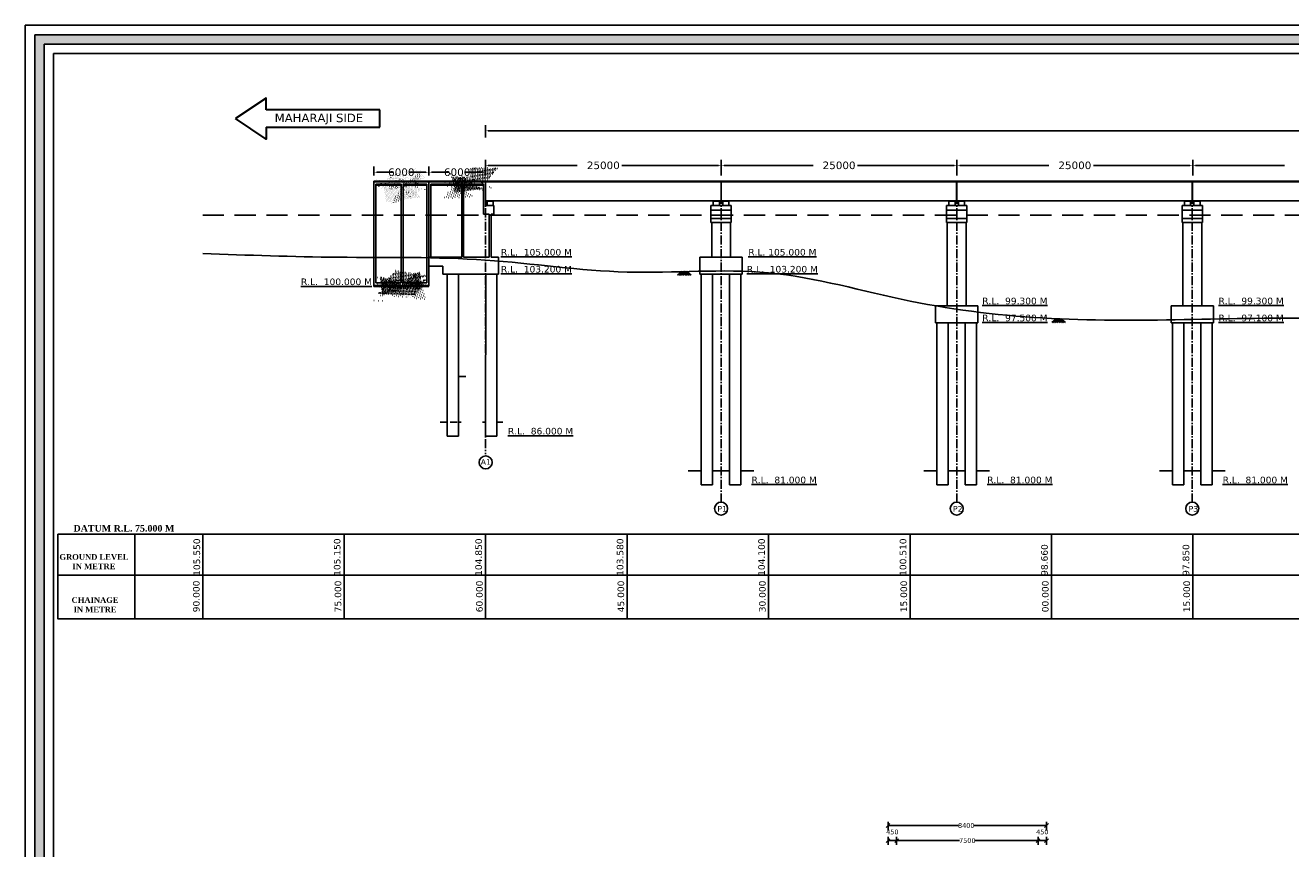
# Model space of a CAD drawing. Header units: millimetres. Extents: x -7746077780 to -3844657605, y -13315294818 to -6656873469.
# Tile 8 of 129: x -3872821387 to -3872754299, y -6657933807 to -6657890148. Entities that reach past the tile are written whole.
import ezdxf

# ---------------------------------------------------------------- set-up
doc = ezdxf.new("R2010")
doc.units = ezdxf.units.MM
doc.header["$MEASUREMENT"] = 0
doc.header["$PDMODE"] = 2
doc.linetypes.add('ACAD_ISO10W100', pattern=[18, 12, -3, 0, -3])
doc.linetypes.add('DASED', pattern=[0.375, 0.25, -0.125])
for name, color, linetype in [('CHAINAGE', 7, 'Continuous'), ('GROUND_LVL', 114, 'Continuous'), ('SECTION', 7, 'Continuous'), ('TEX', 6, 'Continuous'), ('TEXT', 7, 'Continuous')]:
    doc.layers.add(name, color=color, linetype=linetype)
doc.layers.add('DIMENTION', color=7, linetype='Continuous', lineweight=9)
doc.styles.get("Standard").update_dxf_attribs({"font": 'verdana.ttf', "height": 250})
doc.dimstyles.new('ISO-25', dxfattribs={"dimtxt": 250, "dimasz": 200, "dimexe": 200, "dimexo": 200, "dimgap": 0.02, "dimtad": 0, "dimtih": 1, "dimtoh": 1, "dimdec": 0, "dimdsep": 46, "dimtxsty": 'Standard', "dimblk": 'OBLIQUE', "dimcen": 150, "dimclrd": 1, "dimclre": 1, "dimclrt": 1, "dimadec": 0, "dimazin": 0, "dimtfac": 1, "dimtdec": 0, "dimtmove": 2, "dimatfit": 3, "dimldrblk": 'OBLIQUE', "dimfxl": 0, "dimarcsym": 0})

# ---------------------------------------------------------------- blocks, each defined once
blk = doc.blocks.new('_Oblique')
at = {"color": 0, "linetype": 'ByBlock', "lineweight": -2}
blk.add_line((-0.5, -0.5), (0.5, 0.5), dxfattribs=at)
blk = doc.blocks.new('*D338')
at = {"layer": 'Defpoints', "color": 0, "ltscale": 20, "transparency": 16777216}
for p in [(-3872767243.24798, -6657932579.543962), (-3872775643.247979, -6657933035.199038), (-3872767243.24798, -6657933035.199036)]:
    blk.add_point(p, dxfattribs=at)
at = {"layer": 'TEX', "color": 1, "lineweight": -2, "ltscale": 20, "transparency": 16777216}
for p, q in [((-3872775643.247979, -6657932835.199038), (-3872775643.247979, -6657932379.543962)), ((-3872775643.247979, -6657932579.543962), (-3872771915.240805, -6657932579.543962)), ((-3872767243.24798, -6657932579.543962), (-3872771083.938213, -6657932579.543962)), ((-3872767243.24798, -6657932835.199036), (-3872767243.24798, -6657932379.543962))]:
    blk.add_line(p, q, dxfattribs=at)
at = {"layer": 'TEX', "color": 1, "lineweight": -2, "ltscale": 20, "transparency": 16777216, "xscale": 200, "yscale": 200, "zscale": 200, "rotation": 180}
blk.add_blockref('_Oblique', (-3872775643.247979, -6657932579.543962), dxfattribs=at)
at = {"layer": 'TEX', "color": 1, "lineweight": -2, "ltscale": 20, "transparency": 16777216, "xscale": 200, "yscale": 200, "zscale": 200}
blk.add_blockref('_Oblique', (-3872767243.24798, -6657932579.543962), dxfattribs=at)
at = {"layer": 'TEX', "color": 1, "ltscale": 20, "transparency": 16777216, "insert": (-3872771499.589509, -6657932579.543962), "char_height": 250, "attachment_point": 5}
blk.add_mtext('8400', dxfattribs=at)
blk = doc.blocks.new('*D347')
at = {"layer": 'Defpoints', "color": 0, "ltscale": 20, "transparency": 16777216}
for p in [(-3872775643.247974, -6657933797.182467), (-3872775193.247974, -6657933379.76682), (-3872775193.247974, -6657933797.182467)]:
    blk.add_point(p, dxfattribs=at)
at = {"layer": 'TEX', "color": 1, "lineweight": -2, "ltscale": 20, "transparency": 16777216}
for p, q in [((-3872775643.247974, -6657933597.182467), (-3872775643.247974, -6657933179.76682)), ((-3872775193.247974, -6657933597.182467), (-3872775193.247974, -6657933179.76682)), ((-3872775643.247974, -6657933379.76682), (-3872775193.247974, -6657933379.76682))]:
    blk.add_line(p, q, dxfattribs=at)
at = {"layer": 'TEX', "color": 1, "lineweight": -2, "ltscale": 20, "transparency": 16777216, "xscale": 200, "yscale": 200, "zscale": 200, "rotation": 180}
blk.add_blockref('_Oblique', (-3872775643.247974, -6657933379.76682), dxfattribs=at)
at = {"layer": 'TEX', "color": 1, "lineweight": -2, "ltscale": 20, "transparency": 16777216, "xscale": 200, "yscale": 200, "zscale": 200}
blk.add_blockref('_Oblique', (-3872775193.247974, -6657933379.76682), dxfattribs=at)
at = {"layer": 'TEX', "color": 1, "ltscale": 20, "transparency": 16777216, "insert": (-3872775418.247974, -6657932919.515047), "char_height": 250, "attachment_point": 5}
blk.add_mtext('450', dxfattribs=at)
blk = doc.blocks.new('*D348')
at = {"layer": 'Defpoints', "color": 0, "ltscale": 20, "transparency": 16777216}
for p in [(-3872775193.247974, -6657933797.182467), (-3872767693.24798, -6657933379.76682), (-3872767693.24798, -6657933797.182464)]:
    blk.add_point(p, dxfattribs=at)
at = {"layer": 'TEX', "color": 1, "lineweight": -2, "ltscale": 20, "transparency": 16777216}
for p, q in [((-3872775193.247974, -6657933597.182467), (-3872775193.247974, -6657933179.76682)), ((-3872767693.24798, -6657933597.182464), (-3872767693.24798, -6657933179.76682)), ((-3872775193.247974, -6657933379.76682), (-3872771856.212907, -6657933379.76682)), ((-3872767693.24798, -6657933379.76682), (-3872771030.283048, -6657933379.76682))]:
    blk.add_line(p, q, dxfattribs=at)
at = {"layer": 'TEX', "color": 1, "lineweight": -2, "ltscale": 20, "transparency": 16777216, "xscale": 200, "yscale": 200, "zscale": 200, "rotation": 180}
blk.add_blockref('_Oblique', (-3872775193.247974, -6657933379.76682), dxfattribs=at)
at = {"layer": 'TEX', "color": 1, "lineweight": -2, "ltscale": 20, "transparency": 16777216, "xscale": 200, "yscale": 200, "zscale": 200}
blk.add_blockref('_Oblique', (-3872767693.24798, -6657933379.76682), dxfattribs=at)
at = {"layer": 'TEX', "color": 1, "ltscale": 20, "transparency": 16777216, "insert": (-3872771443.247977, -6657933379.76682), "char_height": 250, "attachment_point": 5}
blk.add_mtext('7500', dxfattribs=at)
blk = doc.blocks.new('*D349')
at = {"layer": 'Defpoints', "color": 0, "ltscale": 20, "transparency": 16777216}
for p in [(-3872767693.24798, -6657933797.182464), (-3872767243.24798, -6657933379.76682), (-3872767243.24798, -6657933797.182464)]:
    blk.add_point(p, dxfattribs=at)
at = {"layer": 'TEX', "color": 1, "lineweight": -2, "ltscale": 20, "transparency": 16777216}
for p, q in [((-3872767693.24798, -6657933597.182464), (-3872767693.24798, -6657933179.76682)), ((-3872767243.24798, -6657933597.182464), (-3872767243.24798, -6657933179.76682)), ((-3872767693.24798, -6657933379.76682), (-3872767243.24798, -6657933379.76682))]:
    blk.add_line(p, q, dxfattribs=at)
at = {"layer": 'TEX', "color": 1, "lineweight": -2, "ltscale": 20, "transparency": 16777216, "xscale": 200, "yscale": 200, "zscale": 200, "rotation": 180}
blk.add_blockref('_Oblique', (-3872767693.24798, -6657933379.76682), dxfattribs=at)
at = {"layer": 'TEX', "color": 1, "lineweight": -2, "ltscale": 20, "transparency": 16777216, "xscale": 200, "yscale": 200, "zscale": 200}
blk.add_blockref('_Oblique', (-3872767243.24798, -6657933379.76682), dxfattribs=at)
at = {"layer": 'TEX', "color": 1, "ltscale": 20, "transparency": 16777216, "insert": (-3872767468.24798, -6657932919.515047), "char_height": 250, "attachment_point": 5}
blk.add_mtext('450', dxfattribs=at)

msp = doc.modelspace()

# ---------------------------------------------------------------- hatches: boundary and pattern name
at = {"linetype": 'Continuous', "ltscale": 0.05}
for points in [[(-3872796841.860529, -6657899448.628678), (-3872796741.860529, -6657899448.628677), (-3872796741.860529, -6657899470.628677), (-3872796841.860529, -6657899470.628677)], [(-3872796641.860528, -6657899448.628678), (-3872796741.860529, -6657899448.628677), (-3872796741.860528, -6657899470.628677), (-3872796641.860528, -6657899470.628677)]]:
    msp.add_hatch(color=251, dxfattribs=at).paths.add_polyline_path(points)
at = {"ltscale": 0.05}
for points in [[(-3872784847.034766, -6657899448.573121), (-3872784747.034765, -6657899448.573121), (-3872784747.034766, -6657899470.573121), (-3872784847.034766, -6657899470.573121)], [(-3872784647.034765, -6657899448.573121), (-3872784747.034765, -6657899448.573121), (-3872784747.034765, -6657899470.573121), (-3872784647.034765, -6657899470.573121)], [(-3872784347.034765, -6657899448.573121), (-3872784247.034765, -6657899448.573121), (-3872784247.034765, -6657899470.573121), (-3872784347.034765, -6657899470.573121)], [(-3872784147.034765, -6657899448.573121), (-3872784247.034765, -6657899448.573121), (-3872784247.034765, -6657899470.573121), (-3872784147.034765, -6657899470.573121)], [(-3872772357.034765, -6657899449.129663), (-3872772257.034765, -6657899449.129663), (-3872772257.034765, -6657899471.129663), (-3872772357.034765, -6657899471.129663)], [(-3872772157.034765, -6657899449.129663), (-3872772257.034765, -6657899449.129663), (-3872772257.034765, -6657899471.129663), (-3872772157.034765, -6657899471.129663)], [(-3872771857.034765, -6657899449.129663), (-3872771757.034765, -6657899449.129663), (-3872771757.034765, -6657899471.129663), (-3872771857.034765, -6657899471.129663)], [(-3872771657.034764, -6657899449.129663), (-3872771757.034765, -6657899449.129663), (-3872771757.034764, -6657899471.129663), (-3872771657.034764, -6657899471.129663)], [(-3872759867.034765, -6657899449.144976), (-3872759767.034764, -6657899449.144976), (-3872759767.034765, -6657899471.144976), (-3872759867.034765, -6657899471.144976)], [(-3872759667.034764, -6657899449.144976), (-3872759767.034764, -6657899449.144976), (-3872759767.034764, -6657899471.144976), (-3872759667.034764, -6657899471.144976)], [(-3872759367.034764, -6657899449.144976), (-3872759267.034764, -6657899449.144976), (-3872759267.034764, -6657899471.144976), (-3872759367.034764, -6657899471.144976)], [(-3872759167.034764, -6657899449.144976), (-3872759267.034764, -6657899449.144976), (-3872759267.034764, -6657899471.144976), (-3872759167.034764, -6657899471.144976)]]:
    msp.add_hatch(color=251, dxfattribs=at).paths.add_polyline_path(points)
at = {"layer": 'TEX', "ltscale": 30}
h = msp.add_hatch(color=256, dxfattribs=at)
h.paths.add_polyline_path([(-3872820887.446477, -6657890648.028055), (-3872668906.551363, -6657890648.028055), (-3872668906.551363, -6657981133.218585), (-3872820887.446477, -6657981133.218585)])
h.paths.add_polyline_path([(-3872820387.446477, -6657891148.028055), (-3872669406.551363, -6657891148.028055), (-3872669406.551363, -6657980633.218585), (-3872820387.446477, -6657980633.218585)], flags=16)
at = {"layer": 'TEX', "ltscale": 20}
h = msp.add_hatch(dxfattribs=at)
h.set_pattern_fill('AR-CONC', color=251, scale=15, style=0)
h.set_pattern_definition([(49.99999999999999, (-1936775535.818031, -3329190286.939457), (107.589027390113, -9.412820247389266), [11.25, -123.75]), (355, (-1936775535.818031, -3329190286.939457), (-20.81270004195, 112.8288200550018), [9, -99]), (100.4514, (-1936775526.852279, -3329190287.723858), (86.77640725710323, 103.415931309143), [9.561028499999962, -105.1713167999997]), (46.18420000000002, (-1936775535.818031, -3329190256.939457), (160.0861572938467, -24.82785214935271), [16.87499999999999, -185.6249999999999]), (96.63559999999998, (-1936775522.47752, -3329190259.008453), (140.1994058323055, 146.1176806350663), [14.34154319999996, -157.7569499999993]), (351.1842, (-1936775535.818031, -3329190256.939457), (140.1992917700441, 146.1177901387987), [13.5, -148.5]), (21, (-1936775520.818031, -3329190264.439457), (89.53605781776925, -60.39283359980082), [11.25, -123.75]), (326.0000000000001, (-1936775520.818031, -3329190264.439457), (36.49729978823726, 108.772506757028), [9, -99]), (71.4514, (-1936775513.356696, -3329190269.472198), (126.0333942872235, 48.37957450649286), [9.5610285, -105.1713168]), (37.50000000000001, (-1936775535.818031, -3329190286.939457), (1.8239782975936, 49.93407807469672), [0, -97.8, 0, -100.5, 0, -99.375]), (7.499999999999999, (-1936775535.818031, -3329190286.939457), (39.46043061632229, 59.16175678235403), [0, -57.3, 0, -95.55, 0, -37.875]), (327.5, (-1936775569.268031, -3329190286.939457), (80.07336542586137, -3.38323076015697), [0, -37.5, 0, -117, 0, -155.25]), (317.5, (-1936775584.268031, -3329190286.939457), (87.47792540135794, 15.01574734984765), [0, -48.75, 0, -77.69999999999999, 0, -110.25])])
h.paths.add_polyline_path([(-3872802376.860528, -6657898573.386552), (-3872802426.860527, -6657898573.386552), (-3872802426.860527, -6657898623.57241), (-3872801451.860527, -6657898623.57241), (-3872801451.860526, -6657898573.572408), (-3872802376.860528, -6657898573.57241)])
h.paths.add_polyline_path([(-3872801351.860527, -6657898573.572411), (-3872801351.860527, -6657898623.57241), (-3872800476.860529, -6657898623.572411), (-3872800476.86053, -6657898573.57241)])
h = msp.add_hatch(dxfattribs=at)
h.set_pattern_fill('AR-CONC', color=251, scale=15, style=0)
h.set_pattern_definition([(49.99999999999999, (-1936788463.607061, -3329174411.312799), (107.589027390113, -9.412820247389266), [11.25, -123.75]), (355, (-1936788463.607061, -3329174411.312799), (-20.81270004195, 112.8288200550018), [9, -99]), (100.4514, (-1936788454.641309, -3329174412.0972), (86.77640725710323, 103.415931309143), [9.561028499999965, -105.1713167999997]), (46.18420000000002, (-1936788463.607061, -3329174381.312799), (160.0861572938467, -24.82785214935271), [16.87499999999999, -185.6249999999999]), (96.63559999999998, (-1936788450.266549, -3329174383.381795), (140.1994058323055, 146.1176806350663), [14.34154319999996, -157.7569499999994]), (351.1842, (-1936788463.607061, -3329174381.312799), (140.1992917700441, 146.1177901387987), [13.5, -148.5]), (21, (-1936788448.607061, -3329174388.812799), (89.53605781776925, -60.39283359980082), [11.25, -123.75]), (326.0000000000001, (-1936788448.607061, -3329174388.812799), (36.49729978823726, 108.772506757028), [9, -99]), (71.4514, (-1936788441.145726, -3329174393.845541), (126.0333942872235, 48.37957450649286), [9.5610285, -105.1713168]), (37.50000000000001, (-1936788463.607061, -3329174411.312799), (1.8239782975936, 49.93407807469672), [0, -97.8, 0, -100.5, 0, -99.375]), (7.499999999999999, (-1936788463.607061, -3329174411.312799), (39.46043061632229, 59.16175678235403), [0, -57.3, 0, -95.55, 0, -37.875]), (327.5, (-1936788497.057061, -3329174411.312799), (80.07336542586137, -3.38323076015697), [0, -37.5, 0, -117, 0, -155.25]), (317.5, (-1936788512.057061, -3329174411.312799), (87.47792540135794, 15.01574734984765), [0, -48.75, 0, -77.69999999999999, 0, -110.25])])
h.paths.add_polyline_path([(-3872797092.034766, -6657898573.572411), (-3872798691.860528, -6657898573.572412), (-3872798691.860528, -6657898623.572411), (-3872797141.86053, -6657898623.572412), (-3872797092.034766, -6657898623.572412)])
h = msp.add_hatch(dxfattribs=at)
h.set_pattern_fill('AR-CONC', color=251, scale=15, style=0)
h.set_pattern_definition([(49.99999999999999, (-1936775535.818032, -3329191097.471949), (107.589027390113, -9.412820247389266), [11.25, -123.75]), (355, (-1936775535.818032, -3329191097.471949), (-20.81270004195, 112.8288200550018), [9, -99]), (100.4514, (-1936775526.85228, -3329191098.25635), (86.77640725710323, 103.415931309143), [9.561028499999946, -105.1713167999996]), (46.18420000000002, (-1936775535.818032, -3329191067.471949), (160.0861572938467, -24.82785214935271), [16.87499999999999, -185.6249999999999]), (96.63559999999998, (-1936775522.47752, -3329191069.540945), (140.1994058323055, 146.1176806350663), [14.34154319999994, -157.7569499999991]), (351.1842, (-1936775535.818032, -3329191067.471949), (140.1992917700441, 146.1177901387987), [13.5, -148.5]), (21, (-1936775520.818032, -3329191074.971949), (89.53605781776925, -60.39283359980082), [11.25, -123.75]), (326.0000000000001, (-1936775520.818032, -3329191074.971949), (36.49729978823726, 108.772506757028), [9, -99]), (71.4514, (-1936775513.356697, -3329191080.00469), (126.0333942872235, 48.37957450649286), [9.5610285, -105.1713168]), (37.50000000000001, (-1936775535.818032, -3329191097.471949), (1.8239782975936, 49.93407807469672), [0, -97.8, 0, -100.5, 0, -99.375]), (7.499999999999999, (-1936775535.818032, -3329191097.471949), (39.46043061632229, 59.16175678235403), [0, -57.3, 0, -95.55, 0, -37.875]), (327.5, (-1936775569.268032, -3329191097.471949), (80.07336542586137, -3.38323076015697), [0, -37.5, 0, -117, 0, -155.25]), (317.5, (-1936775584.268032, -3329191097.471949), (87.47792540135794, 15.01574734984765), [0, -48.75, 0, -77.69999999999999, 0, -110.25])])
h.paths.add_polyline_path([(-3872802526.860528, -6657903996.582175), (-3872800376.860527, -6657903996.582174), (-3872800376.860527, -6657903946.582175), (-3872802526.860528, -6657903946.582174)])

# ---------------------------------------------------------------- linework, layer by layer
at = {"color": 251}
for p, q in [((-3872802913.273796, -6657902298.904784), (-3872802913.273798, -6657898413.372292)), ((-3872802901.860528, -6657903996.582175), (-3872802901.860526, -6657898411.049684)), ((-3872800001.860528, -6657902296.582176), (-3872800001.860529, -6657898411.049684)), ((-3872796982.034767, -6657899448.628685), (-3872796982.034766, -6657898411.049686)), ((-3872784502.034764, -6657898411.064999), (-3872796982.034766, -6657898411.049686)), ((-3872772012.034763, -6657898411.621541), (-3872784492.034766, -6657898411.606229)), ((-3872759522.034763, -6657898411.636853), (-3872772002.034765, -6657898411.621541)), ((-3872747032.034762, -6657898411.652165), (-3872759512.034765, -6657898411.636853)), ((-3872802803.273798, -6657902452.21502), (-3872802803.273797, -6657898579.019397)), ((-3872802801.860528, -6657903796.582174), (-3872802801.860527, -6657898573.386552)), ((-3872801476.860527, -6657898573.386552), (-3872802801.860527, -6657898573.386552)), ((-3872801451.860527, -6657898623.57241), (-3872802801.860526, -6657898623.57241)), ((-3872801451.860527, -6657898573.57241), (-3872802751.860528, -6657898573.57241)), ((-3872801451.860528, -6657903796.582174), (-3872801451.860527, -6657898573.386552)), ((-3872801351.860528, -6657903796.582174), (-3872801351.860527, -6657898573.386552)), ((-3872800101.86053, -6657898573.57241), (-3872801351.860527, -6657898573.57241)), ((-3872800101.86053, -6657898623.572412), (-3872801351.860527, -6657898623.57241)), ((-3872800101.86053, -6657898573.386552), (-3872801326.860526, -6657898573.386552)), ((-3872800101.860527, -6657903796.582174), (-3872800101.86053, -6657898573.386552)), ((-3872797092.034765, -6657898573.386554), (-3872799891.860529, -6657898573.386553)), ((-3872799891.860529, -6657902449.892412), (-3872799891.860528, -6657898576.696789)), ((-3872797229.595703, -6657898573.386553), (-3872799891.860528, -6657898573.386552)), ((-3872797141.86053, -6657898573.572412), (-3872799891.860528, -6657898573.57241)), ((-3872797092.034766, -6657898573.572412), (-3872799891.860528, -6657898573.572412)), ((-3872797141.86053, -6657898623.572412), (-3872799891.860528, -6657898623.57241)), ((-3872797092.034765, -6657898623.572412), (-3872799891.860528, -6657898623.572412)), ((-3872796542.034766, -6657900158.602871), (-3872796542.034766, -6657899698.615751)), ((-3872796791.86053, -6657902446.582177), (-3872796791.860529, -6657900158.60287)), ((-3872796691.86053, -6657902446.582177), (-3872796691.860529, -6657900158.370554)), ((-3872802913.273796, -6657903998.904782), (-3872802913.273796, -6657902298.904784)), ((-3872796304.166488, -6657903346.582177), (-3872796304.166488, -6657902446.582177)), ((-3872802801.860528, -6657903796.582174), (-3872801451.860528, -6657903796.582174)), ((-3872801351.860528, -6657903796.582175), (-3872800101.860527, -6657903796.582174)), ((-3872802901.860528, -6657903946.582174), (-3872800001.860527, -6657903946.582176)), ((-3872802901.860528, -6657903996.582175), (-3872800001.860528, -6657903996.582174))]:
    msp.add_line(p, q, dxfattribs=at)
at = {"color": 251, "ltscale": 0.05}
for p, q in [((-3872800001.860529, -6657898411.049684), (-3872802901.860526, -6657898411.049684)), ((-3872796992.034766, -6657898411.049685), (-3872799991.860529, -6657898411.049684)), ((-3872796992.034765, -6657898411.049685), (-3872799991.860528, -6657898411.049684)), ((-3872784502.034764, -6657898411.064999), (-3872784502.034764, -6657899448.543995)), ((-3872784492.034766, -6657898411.064999), (-3872784492.034766, -6657899448.543995)), ((-3872772012.034763, -6657898411.621541), (-3872772012.034763, -6657899449.100537)), ((-3872772002.034765, -6657898411.621541), (-3872772002.034765, -6657899449.100537)), ((-3872759522.034763, -6657898411.636853), (-3872759522.034763, -6657899449.115849)), ((-3872759512.034765, -6657898411.636853), (-3872759512.034765, -6657899449.115849)), ((-3872800001.860529, -6657898448.628684), (-3872802901.860526, -6657898448.628683)), ((-3872796992.034766, -6657898448.628685), (-3872799991.860529, -6657898448.628684)), ((-3872796992.034765, -6657898448.628685), (-3872799991.860528, -6657898448.628684)), ((-3872784502.034764, -6657898448.644003), (-3872796982.034766, -6657898448.628685)), ((-3872772012.034763, -6657898449.200545), (-3872784492.034765, -6657898449.185227)), ((-3872759522.034763, -6657898449.215858), (-3872772002.034765, -6657898449.20054)), ((-3872747032.034762, -6657898449.23117), (-3872759512.034764, -6657898449.215852)), ((-3872796542.034766, -6657899698.615751), (-3872796992.034766, -6657899698.615751)), ((-3872784502.034764, -6657899448.543995), (-3872796982.034766, -6657899448.628685)), ((-3872785034.534764, -6657900598.573116), (-3872785034.534766, -6657899698.573122)), ((-3872783959.534765, -6657899698.573121), (-3872785034.534765, -6657899698.573122)), ((-3872784947.034766, -6657899698.573121), (-3872784047.034765, -6657899698.573121)), ((-3872784909.534765, -6657899698.573121), (-3872784909.534765, -6657899470.573121)), ((-3872784909.534765, -6657899470.573121), (-3872784584.534765, -6657899470.573121)), ((-3872784747.034765, -6657899448.573121), (-3872784847.034766, -6657899448.573121)), ((-3872784847.034766, -6657899448.573121), (-3872784847.034766, -6657899470.573121)), ((-3872784747.034765, -6657899448.573121), (-3872784647.034765, -6657899448.573121)), ((-3872784747.034765, -6657899448.573121), (-3872784747.034765, -6657899470.573121)), ((-3872784747.034765, -6657899448.573121), (-3872784747.034765, -6657899470.573121)), ((-3872784647.034765, -6657899448.573121), (-3872784647.034765, -6657899470.573121)), ((-3872784584.534765, -6657899698.573121), (-3872784584.534765, -6657899470.573121)), ((-3872772012.034763, -6657899449.100537), (-3872784492.034766, -6657899449.185227)), ((-3872784409.534765, -6657899698.573121), (-3872784409.534765, -6657899470.573121)), ((-3872784084.534765, -6657899470.573121), (-3872784409.534765, -6657899470.573121)), ((-3872784247.034765, -6657899448.573121), (-3872784347.034765, -6657899448.573121)), ((-3872784347.034765, -6657899448.573121), (-3872784347.034765, -6657899470.573121)), ((-3872784247.034765, -6657899448.573121), (-3872784247.034765, -6657899470.573121)), ((-3872784247.034765, -6657899448.573121), (-3872784147.034764, -6657899448.573121)), ((-3872784247.034765, -6657899448.573121), (-3872784247.034765, -6657899470.573121)), ((-3872784147.034765, -6657899448.573121), (-3872784147.034765, -6657899470.573121)), ((-3872784084.534765, -6657899698.573121), (-3872784084.534765, -6657899470.573121)), ((-3872783959.534765, -6657900598.573117), (-3872783959.534766, -6657899698.573121)), ((-3872771469.534765, -6657899699.129663), (-3872772544.534765, -6657899699.129664)), ((-3872772544.534764, -6657900599.129659), (-3872772544.534765, -6657899699.129664)), ((-3872772457.034765, -6657899699.129663), (-3872771557.034765, -6657899699.129663)), ((-3872772419.534765, -6657899699.129663), (-3872772419.534765, -6657899471.129663)), ((-3872772419.534765, -6657899471.129663), (-3872772094.534765, -6657899471.129663)), ((-3872772257.034765, -6657899449.129663), (-3872772357.034766, -6657899449.129663)), ((-3872772357.034765, -6657899449.129663), (-3872772357.034765, -6657899471.129663)), ((-3872772257.034765, -6657899449.129663), (-3872772157.034765, -6657899449.129663)), ((-3872772257.034765, -6657899449.129663), (-3872772257.034765, -6657899471.129663)), ((-3872772257.034765, -6657899449.129663), (-3872772257.034765, -6657899471.129663)), ((-3872772157.034765, -6657899449.129663), (-3872772157.034765, -6657899471.129663)), ((-3872772094.534765, -6657899699.129663), (-3872772094.534765, -6657899471.129663)), ((-3872759522.034763, -6657899449.115849), (-3872772002.034765, -6657899449.20054)), ((-3872771919.534765, -6657899699.129663), (-3872771919.534765, -6657899471.129663)), ((-3872771594.534765, -6657899471.129663), (-3872771919.534765, -6657899471.129663)), ((-3872771757.034765, -6657899449.129663), (-3872771857.034765, -6657899449.129663)), ((-3872771857.034765, -6657899449.129663), (-3872771857.034765, -6657899471.129663)), ((-3872771757.034765, -6657899449.129663), (-3872771757.034765, -6657899471.129663)), ((-3872771757.034765, -6657899449.129663), (-3872771657.034764, -6657899449.129663)), ((-3872771757.034765, -6657899449.129663), (-3872771757.034765, -6657899471.129663)), ((-3872771657.034764, -6657899449.129663), (-3872771657.034764, -6657899471.129663)), ((-3872771594.534765, -6657899699.129663), (-3872771594.534765, -6657899471.129663)), ((-3872771469.534765, -6657900599.12966), (-3872771469.534766, -6657899699.129663)), ((-3872760054.534763, -6657900599.144971), (-3872760054.534765, -6657899699.144977)), ((-3872758979.534764, -6657899699.144976), (-3872760054.534764, -6657899699.144977)), ((-3872759967.034765, -6657899699.144976), (-3872759067.034764, -6657899699.144976)), ((-3872759929.534764, -6657899699.144976), (-3872759929.534764, -6657899471.144976)), ((-3872759929.534764, -6657899471.144976), (-3872759604.534764, -6657899471.144976)), ((-3872759767.034764, -6657899449.144976), (-3872759867.034765, -6657899449.144976)), ((-3872759867.034765, -6657899449.144976), (-3872759867.034765, -6657899471.144976)), ((-3872759767.034764, -6657899449.144976), (-3872759667.034764, -6657899449.144976)), ((-3872759767.034764, -6657899449.144976), (-3872759767.034764, -6657899471.144976)), ((-3872759767.034764, -6657899449.144976), (-3872759767.034764, -6657899471.144976)), ((-3872759667.034764, -6657899449.144976), (-3872759667.034764, -6657899471.144976)), ((-3872759604.534764, -6657899699.144976), (-3872759604.534764, -6657899471.144976)), ((-3872747032.034762, -6657899449.131162), (-3872759512.034765, -6657899449.215852)), ((-3872759429.534764, -6657899699.144976), (-3872759429.534764, -6657899471.144976)), ((-3872759104.534764, -6657899471.144976), (-3872759429.534764, -6657899471.144976)), ((-3872759267.034764, -6657899449.144976), (-3872759367.034764, -6657899449.144976)), ((-3872759367.034764, -6657899449.144976), (-3872759367.034764, -6657899471.144976)), ((-3872759267.034764, -6657899449.144976), (-3872759267.034764, -6657899471.144976)), ((-3872759267.034764, -6657899449.144976), (-3872759167.034763, -6657899449.144976)), ((-3872759267.034764, -6657899449.144976), (-3872759267.034764, -6657899471.144976)), ((-3872759167.034764, -6657899449.144976), (-3872759167.034764, -6657899471.144976)), ((-3872759104.534764, -6657899699.144976), (-3872759104.534764, -6657899471.144976)), ((-3872758979.534764, -6657900599.144972), (-3872758979.534765, -6657899699.144976)), ((-3872796791.860529, -6657900158.60287), (-3872797092.034766, -6657900158.60287)), ((-3872796691.860529, -6657900158.602871), (-3872796542.034766, -6657900158.602871)), ((-3872785034.534765, -6657899948.573117), (-3872783959.534766, -6657899948.573117)), ((-3872785034.534764, -6657900398.573116), (-3872783959.534765, -6657900398.573116)), ((-3872772544.534765, -6657899949.12966), (-3872771469.534765, -6657899949.12966)), ((-3872772544.534764, -6657900399.129659), (-3872771469.534765, -6657900399.129659)), ((-3872760054.534764, -6657899949.144972), (-3872758979.534765, -6657899949.144972)), ((-3872760054.534763, -6657900399.144971), (-3872758979.534764, -6657900399.144971)), ((-3872785034.534764, -6657900598.573116), (-3872783959.534765, -6657900598.573117)), ((-3872784997.034766, -6657902446.582179), (-3872784997.034766, -6657900598.573116)), ((-3872783997.034766, -6657902446.582179), (-3872783997.034765, -6657900598.573117)), ((-3872772544.534764, -6657900599.129659), (-3872771469.534765, -6657900599.12966)), ((-3872772507.034764, -6657905030.847701), (-3872772507.034766, -6657900599.129659)), ((-3872771507.034764, -6657905030.847701), (-3872771507.034765, -6657900599.12966)), ((-3872760054.534763, -6657900599.144971), (-3872758979.534764, -6657900599.144972)), ((-3872760017.034764, -6657905030.847701), (-3872760017.034765, -6657900599.144971)), ((-3872759017.034764, -6657905030.847701), (-3872759017.034764, -6657900599.144972)), ((-3872785622.034766, -6657903346.582178), (-3872785622.034765, -6657902446.582177)), ((-3872785622.034766, -6657902446.582177), (-3872783372.034765, -6657902446.582177)), ((-3872783372.034766, -6657903346.582177), (-3872783372.034765, -6657902446.582177)), ((-3872785622.034766, -6657903346.582178), (-3872783372.034765, -6657903346.582177)), ((-3872785547.034765, -6657914521.900053), (-3872785547.034766, -6657903346.582177)), ((-3872784947.034765, -6657914521.900053), (-3872784947.034766, -6657903346.582177)), ((-3872784047.034765, -6657914521.900051), (-3872784047.034765, -6657903346.582175)), ((-3872783447.034765, -6657914521.900051), (-3872783447.034765, -6657903346.582177)), ((-3872773132.034764, -6657905930.8477), (-3872773132.034764, -6657905030.847699)), ((-3872773132.034764, -6657905030.847699), (-3872770882.034764, -6657905030.847699)), ((-3872770882.034764, -6657905930.847699), (-3872770882.034763, -6657905030.847699)), ((-3872760642.034764, -6657905930.8477), (-3872760642.034763, -6657905030.847699)), ((-3872760642.034764, -6657905030.847699), (-3872758392.034763, -6657905030.847699)), ((-3872758392.034764, -6657905930.847699), (-3872758392.034763, -6657905030.847699)), ((-3872773132.034764, -6657905930.8477), (-3872770882.034764, -6657905930.847699)), ((-3872773057.034765, -6657914522.456595), (-3872773057.034764, -6657905930.847699)), ((-3872772457.034765, -6657914522.456595), (-3872772457.034764, -6657905930.847699)), ((-3872771557.034765, -6657914522.456594), (-3872771557.034763, -6657905930.847697)), ((-3872770957.034765, -6657914522.456594), (-3872770957.034763, -6657905930.847699)), ((-3872760642.034764, -6657905930.8477), (-3872758392.034763, -6657905930.847699)), ((-3872760567.034764, -6657914522.471908), (-3872760567.034764, -6657905930.847699)), ((-3872759967.034764, -6657914522.471908), (-3872759967.034764, -6657905930.847699)), ((-3872759067.034764, -6657914522.471906), (-3872759067.034763, -6657905930.847697)), ((-3872758467.034764, -6657914522.471906), (-3872758467.034763, -6657905930.847699)), ((-3872786239.600272, -6657913771.900052), (-3872785547.034766, -6657913771.900053)), ((-3872784947.034765, -6657913771.900051), (-3872784047.034765, -6657913771.900051)), ((-3872783447.034765, -6657913771.900051), (-3872782761.294454, -6657913771.900051)), ((-3872773749.600272, -6657913772.456594), (-3872773057.034765, -6657913772.456595)), ((-3872772457.034765, -6657913772.456594), (-3872771557.034764, -6657913772.456594)), ((-3872770957.034764, -6657913772.456594), (-3872770271.294453, -6657913772.456594)), ((-3872761259.600271, -6657913772.471907), (-3872760567.034765, -6657913772.471908)), ((-3872759967.034764, -6657913772.471906), (-3872759067.034764, -6657913772.471906)), ((-3872758467.034764, -6657913772.471906), (-3872757781.294453, -6657913772.471906)), ((-3872785547.034766, -6657914521.900052), (-3872784947.034766, -6657914521.900053)), ((-3872784047.034765, -6657914521.900051), (-3872783447.034765, -6657914521.900051)), ((-3872773057.034765, -6657914522.456594), (-3872772457.034766, -6657914522.456595)), ((-3872771557.034765, -6657914522.456594), (-3872770957.034765, -6657914522.456594)), ((-3872760567.034765, -6657914522.471907), (-3872759967.034765, -6657914522.471908)), ((-3872759067.034764, -6657914522.471906), (-3872758467.034764, -6657914522.471906))]:
    msp.add_line(p, q, dxfattribs=at)
at = {"color": 251, "linetype": 'Continuous', "ltscale": 0.05}
for p, q in [((-3872796904.360529, -6657899470.628678), (-3872796579.360529, -6657899470.628678)), ((-3872796741.860529, -6657899448.628677), (-3872796841.860529, -6657899448.628677)), ((-3872796841.860529, -6657899448.628678), (-3872796841.860529, -6657899470.628677)), ((-3872796741.860529, -6657899448.628677), (-3872796641.860528, -6657899448.628677)), ((-3872796741.860529, -6657899448.628678), (-3872796741.860529, -6657899470.628677)), ((-3872796741.860529, -6657899448.628678), (-3872796741.860529, -6657899470.628677)), ((-3872796641.860528, -6657899448.628678), (-3872796641.860528, -6657899470.628677)), ((-3872799022.76334, -6657911933.353419), (-3872799012.76334, -6657903346.582176)), ((-3872798422.76334, -6657911933.353419), (-3872798412.76334, -6657903346.582176)), ((-3872796989.166488, -6657911933.353419), (-3872796979.166488, -6657903346.582176)), ((-3872796389.166489, -6657911933.353419), (-3872796379.166488, -6657903346.582176))]:
    msp.add_line(p, q, dxfattribs=at)
at = {"layer": 'CHAINAGE', "color": 1}
for p, q in [((-3872802901.860526, -6657898111.049684), (-3872802901.860526, -6657897637.867571)), ((-3872800001.860529, -6657898111.049684), (-3872800001.860529, -6657897637.867571)), ((-3872802751.860526, -6657897937.867571), (-3872801871.289527, -6657897937.867571)), ((-3872800151.860529, -6657897937.867571), (-3872801032.431528, -6657897937.867571))]:
    msp.add_line(p, q, dxfattribs=at)
at = {"layer": 'CHAINAGE', "color": 3}
for p, q in [((-3872819661.176485, -6657917138.541522), (-3872676979.664352, -6657917138.541523)), ((-3872815581.171603, -6657921620.238552), (-3872815581.171603, -6657917138.541522)), ((-3872811982.331068, -6657917138.541522), (-3872811982.331068, -6657921620.238552)), ((-3872804482.182917, -6657917138.541522), (-3872804482.182917, -6657921620.238552)), ((-3872796982.034766, -6657917138.541522), (-3872796982.034767, -6657921620.238552)), ((-3872819661.176485, -6657919299.154728), (-3872676979.664352, -6657919299.154729))]:
    msp.add_line(p, q, dxfattribs=at)
at = {"layer": 'CHAINAGE', "color": 241}
for p, q in [((-3872789481.886615, -6657917138.541522), (-3872789481.886616, -6657921620.238552)), ((-3872781981.738464, -6657917138.541522), (-3872781981.738465, -6657921620.238552)), ((-3872774481.590313, -6657917138.541522), (-3872774481.590314, -6657921620.238552)), ((-3872766981.442163, -6657917138.541522), (-3872766981.442163, -6657921620.238552)), ((-3872759481.294012, -6657917138.541522), (-3872759481.294013, -6657921620.238552))]:
    msp.add_line(p, q, dxfattribs=at)
at = {"layer": 'CHAINAGE', "color": 1}
for points in [[(-3872802751.860526, -6657897912.867571), (-3872802751.860526, -6657897962.867571), (-3872802901.860526, -6657897937.867571)], [(-3872800151.860529, -6657897912.867571), (-3872800151.860529, -6657897962.867571), (-3872800001.860529, -6657897937.867571)]]:
    msp.add_solid(points, dxfattribs=at)
at = {"layer": 'DIMENTION', "color": 5, "lineweight": 30, "ltscale": 20}
for p, q in [((-3872802591.015698, -6657894636.209348), (-3872808620.918088, -6657894636.209348)), ((-3872802591.015698, -6657895556.576062), (-3872802591.015698, -6657894636.209348)), ((-3872808620.918088, -6657895556.576062), (-3872802591.015698, -6657895556.576062))]:
    msp.add_line(p, q, dxfattribs=at)
for points in [[(-3872808620.918088, -6657894636.209348), (-3872808620.918088, -6657894011.505654), (-3872810243.274192, -6657895096.392705)], [(-3872808620.918088, -6657895556.576062), (-3872808620.918088, -6657896181.279756), (-3872810243.274192, -6657895096.392705)]]:
    msp.add_lwpolyline(points, dxfattribs=at)
at = {"layer": 'GROUND_LVL'}
for p, q in [((-3872786575.474663, -6657903193.841881), (-3872786810.788446, -6657903387.849051)), ((-3872786496.83966, -6657903193.841882), (-3872786732.153442, -6657903387.849051)), ((-3872786434.991905, -6657903193.841881), (-3872786670.305688, -6657903387.849051)), ((-3872786608.496947, -6657903193.841881), (-3872786373.183162, -6657903387.849051)), ((-3872786365.41318, -6657903193.84188), (-3872786600.726964, -6657903387.849051)), ((-3872786532.84389, -6657903193.84188), (-3872786297.530105, -6657903387.849051)), ((-3872786289.760123, -6657903193.841881), (-3872786525.073906, -6657903387.849051)), ((-3872786463.265165, -6657903193.841881), (-3872786227.951382, -6657903387.849051)), ((-3872786401.417409, -6657903193.841882), (-3872786166.103626, -6657903387.849051)), ((-3872786322.782406, -6657903193.841881), (-3872786087.468623, -6657903387.849051)), ((-3872766734.521678, -6657905711.991162), (-3872766969.835462, -6657905905.998333)), ((-3872766655.886675, -6657905711.991163), (-3872766891.200458, -6657905905.998333)), ((-3872766594.03892, -6657905711.991162), (-3872766829.352704, -6657905905.998333)), ((-3872766767.543962, -6657905711.991162), (-3872766532.230177, -6657905905.998333)), ((-3872766524.460195, -6657905711.991161), (-3872766759.77398, -6657905905.998333)), ((-3872766691.890905, -6657905711.991161), (-3872766456.57712, -6657905905.998333)), ((-3872766448.807138, -6657905711.991162), (-3872766684.120921, -6657905905.998333)), ((-3872766622.31218, -6657905711.991162), (-3872766386.998397, -6657905905.998333)), ((-3872766560.464425, -6657905711.991163), (-3872766325.150641, -6657905905.998333)), ((-3872766481.829422, -6657905711.991162), (-3872766246.515638, -6657905905.998333))]:
    msp.add_line(p, q, dxfattribs=at)
msp.add_spline([(-3872811982.331068, -6657902246.900051), (-3872804807.182917, -6657902446.900051), (-3872796982.034766, -6657902596.900051), (-3872789481.886615, -6657903231.900051), (-3872781981.738464, -6657903273.951173), (-3872774481.590313, -6657904766.900052), (-3872766981.442163, -6657905691.900054), (-3872751981.145861, -6657905691.900052), (-3872744480.99771, -6657906096.900052), (-3872736980.849559, -6657906501.900052), (-3872729480.701408, -6657906446.900052), (-3872714480.405107, -6657906446.900052), (-3872706980.256956, -6657906481.900053), (-3872699480.108805, -6657904959.400054), (-3872691979.960654, -6657904251.900053), (-3872684479.812503, -6657902446.900053), (-3872677304.664352, -6657901146.900053)], degree=3, dxfattribs=at)
at = {"layer": 'SECTION', "color": 6, "ltscale": 20}
for centre in [(-3872796979.397562, -6657913321.840065), (-3872784497.034765, -6657915776.134005), (-3872772007.034764, -6657915776.690547), (-3872759517.034764, -6657915776.705859)]:
    msp.add_circle(centre, 346.2071733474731, dxfattribs=at)
at = {"layer": 'TEX', "color": 1, "ltscale": 20}
for p, q in [((-3872796992.092493, -6657896088.757002), (-3872796992.092493, -6657895441.659313)), ((-3872796842.092493, -6657895741.659313), (-3872748493.260739, -6657895741.659313)), ((-3872799991.860528, -6657898111.049684), (-3872799991.860528, -6657897637.867571)), ((-3872796992.034766, -6657898111.049685), (-3872796992.034766, -6657897637.867571)), ((-3872799841.860528, -6657897937.867571), (-3872798906.339709, -6657897937.867571)), ((-3872797142.034766, -6657897937.867571), (-3872798077.555585, -6657897937.867571))]:
    msp.add_line(p, q, dxfattribs=at)
at = {"layer": 'TEX', "color": 1, "ltscale": 30}
for p, q in [((-3872796992.034765, -6657898111.049685), (-3872796992.034765, -6657897275.915473)), ((-3872796842.034765, -6657897575.915473), (-3872792120.1019, -6657897575.915473)), ((-3872784642.034766, -6657897575.915473), (-3872789760.755277, -6657897575.915473)), ((-3872784492.034766, -6657898111.064999), (-3872784492.034766, -6657897275.915473)), ((-3872784492.034766, -6657898111.049685), (-3872784492.034766, -6657897275.915473)), ((-3872784342.034766, -6657897575.915473), (-3872779620.101901, -6657897575.915473)), ((-3872772142.034767, -6657897575.915473), (-3872777260.755278, -6657897575.915473)), ((-3872771992.034767, -6657898111.064999), (-3872771992.034767, -6657897275.915473)), ((-3872771992.034767, -6657898111.049685), (-3872771992.034767, -6657897275.915473)), ((-3872771842.034767, -6657897575.915473), (-3872767120.101902, -6657897575.915473)), ((-3872759642.034768, -6657897575.915473), (-3872764760.755279, -6657897575.915473)), ((-3872759492.034768, -6657898111.064999), (-3872759492.034768, -6657897275.915473)), ((-3872759492.034768, -6657898111.049685), (-3872759492.034768, -6657897275.915473)), ((-3872759342.034768, -6657897575.915473), (-3872754620.101903, -6657897575.915473))]:
    msp.add_line(p, q, dxfattribs=at)
at = {"layer": 'TEX', "color": 251, "ltscale": 20}
for p, q in [((-3872802913.2738, -6657903983.809646), (-3872802913.273798, -6657898413.372292)), ((-3872802903.273799, -6657903348.904784), (-3872802903.273798, -6657898413.372292)), ((-3872800001.860531, -6657903981.487038), (-3872800001.860529, -6657898411.049684)), ((-3872799991.860531, -6657902915.311481), (-3872799991.860529, -6657898411.049684)), ((-3872796992.034766, -6657898411.049685), (-3872796992.034766, -6657899698.615751)), ((-3872797092.034766, -6657900158.60287), (-3872797092.034766, -6657898573.386555)), ((-3872796904.360529, -6657899698.628678), (-3872796904.360528, -6657899470.628677)), ((-3872796579.360529, -6657899698.628678), (-3872796579.360528, -6657899470.628677)), ((-3872796542.034766, -6657900158.602871), (-3872796542.034766, -6657900158.602871)), ((-3872799991.860531, -6657902446.582174), (-3872798248.013509, -6657902446.582175)), ((-3872799254.166486, -6657903346.582176), (-3872796304.166488, -6657903346.582177)), ((-3872798388.760584, -6657908771.900052), (-3872798022.76334, -6657908771.900052)), ((-3872799388.760584, -6657911183.353419), (-3872799022.76334, -6657911183.353419)), ((-3872798855.163731, -6657911183.353419), (-3872798489.166487, -6657911183.353419)), ((-3872798422.76334, -6657911183.353419), (-3872798272.76334, -6657911183.353419)), ((-3872797139.166487, -6657911183.353419), (-3872796989.166488, -6657911183.353419)), ((-3872796389.166488, -6657911183.353419), (-3872796078.052643, -6657911183.353419)), ((-3872799022.76334, -6657911933.353419), (-3872798422.76334, -6657911933.353419)), ((-3872796989.166489, -6657911933.353419), (-3872796389.166489, -6657911933.353419))]:
    msp.add_line(p, q, dxfattribs=at)
at = {"layer": 'TEX', "color": 4, "linetype": 'ACAD_ISO10W100', "ltscale": 40}
for p, q in [((-3872796987.034766, -6657898411.606229), (-3872796987.034767, -6657912895.77412)), ((-3872784497.034764, -6657898411.606229), (-3872784497.034765, -6657915429.926831)), ((-3872772007.034764, -6657898412.162771), (-3872772007.034764, -6657915430.483374)), ((-3872759517.034763, -6657898412.178083), (-3872759517.034764, -6657915430.498686))]:
    msp.add_line(p, q, dxfattribs=at)
at = {"layer": 'TEX', "ltscale": 30}
for p, q in [((-3872798248.013509, -6657902446.582175), (-3872798248.013509, -6657898573.572412)), ((-3872798148.013509, -6657902446.582175), (-3872798148.013509, -6657898573.572412)), ((-3872798148.013509, -6657902446.582175), (-3872796791.86053, -6657902446.582177)), ((-3872796691.86053, -6657902446.582177), (-3872796304.166488, -6657902446.582177))]:
    msp.add_line(p, q, dxfattribs=at)
at = {"layer": 'TEX', "linetype": 'DASED', "ltscale": 4500}
msp.add_line((-3872811982.331068, -6657900216.900051), (-3872676139.324452, -6657900216.900051), dxfattribs=at)
at = {"layer": 'TEX', "ltscale": 20}
for p, q in [((-3872799991.860531, -6657902449.892412), (-3872799329.166486, -6657902449.892412)), ((-3872799254.166486, -6657902915.311481), (-3872799991.860531, -6657902915.311481)), ((-3872799254.166486, -6657903346.582176), (-3872799254.166486, -6657902915.311481)), ((-3872797678.12881, -6657903346.582177), (-3872797412.76334, -6657903346.582177))]:
    msp.add_line(p, q, dxfattribs=at)
for points in [[(-3872821387.446477, -6657890148.028055), (-3872668406.551363, -6657890148.028055), (-3872668406.551363, -6657981633.218585), (-3872821387.446477, -6657981633.218585)], [(-3872820887.446477, -6657890648.028055), (-3872668906.551363, -6657890648.028055), (-3872668906.551363, -6657981133.218585), (-3872820887.446477, -6657981133.218585)], [(-3872820387.446477, -6657891148.028055), (-3872669406.551363, -6657891148.028055), (-3872669406.551363, -6657980633.218585), (-3872820387.446477, -6657980633.218585)], [(-3872819887.446477, -6657891648.028055), (-3872669906.551363, -6657891648.028055), (-3872669906.551363, -6657980133.218585), (-3872819887.446477, -6657980133.218585)], [(-3872819887.446477, -6657891648.028055), (-3872669906.551363, -6657891648.028055), (-3872669906.551363, -6657980133.218585), (-3872819887.446477, -6657980133.218585)], [(-3872819661.176484, -6657917138.541522), (-3872676983.825634, -6657917138.541522), (-3872676983.825634, -6657921620.238552), (-3872819661.176484, -6657921620.238552)]]:
    msp.add_lwpolyline(points, close=True, dxfattribs=at)
at = {"layer": 'TEX', "ltscale": 30}
for points in [[(-3872799254.166486, -6657903346.582176), (-3872799104.166486, -6657903346.582176), (-3872799104.166486, -6657903346.582176), (-3872799254.166486, -6657903346.582176)], [(-3872799254.166486, -6657903346.582176), (-3872799012.76334, -6657903346.582176), (-3872799012.76334, -6657903346.582176), (-3872799254.166486, -6657903346.582176)]]:
    msp.add_lwpolyline(points, close=True, dxfattribs=at)
at = {"layer": 'TEX', "color": 1, "ltscale": 20}
for points in [[(-3872796842.092493, -6657895716.659313), (-3872796842.092493, -6657895766.659313), (-3872796992.092493, -6657895741.659313)], [(-3872799841.860528, -6657897912.867571), (-3872799841.860528, -6657897962.867571), (-3872799991.860528, -6657897937.867571)], [(-3872797142.034766, -6657897912.867571), (-3872797142.034766, -6657897962.867571), (-3872796992.034766, -6657897937.867571)]]:
    msp.add_solid(points, dxfattribs=at)
at = {"layer": 'TEX', "color": 1, "ltscale": 30}
for points in [[(-3872796842.034765, -6657897550.915473), (-3872796842.034765, -6657897600.915473), (-3872796992.034765, -6657897575.915473)], [(-3872784642.034766, -6657897550.915473), (-3872784642.034766, -6657897600.915473), (-3872784492.034766, -6657897575.915473)], [(-3872784342.034766, -6657897550.915473), (-3872784342.034766, -6657897600.915473), (-3872784492.034766, -6657897575.915473)], [(-3872772142.034767, -6657897550.915473), (-3872772142.034767, -6657897600.915473), (-3872771992.034767, -6657897575.915473)], [(-3872771842.034767, -6657897550.915473), (-3872771842.034767, -6657897600.915473), (-3872771992.034767, -6657897575.915473)], [(-3872759642.034768, -6657897550.915473), (-3872759642.034768, -6657897600.915473), (-3872759492.034768, -6657897575.915473)], [(-3872759342.034768, -6657897550.915473), (-3872759342.034768, -6657897600.915473), (-3872759492.034768, -6657897575.915473)]]:
    msp.add_solid(points, dxfattribs=at)

# ---------------------------------------------------------------- texts
at = {"layer": 'CHAINAGE', "color": 241}
for s, p in [('105.550', (-3872812120.317283, -6657919341.203321)), ('105.150', (-3872804679.245005, -6657919341.203311)), ('104.850', (-3872797179.096855, -6657919341.203313)), ('103.580', (-3872789678.948704, -6657919341.20331)), ('104.100', (-3872782178.800553, -6657919341.20331)), ('100.510', (-3872774678.652402, -6657919341.203311)), ('98.660', (-3872767178.504251, -6657919341.203313)), ('97.850', (-3872759678.356101, -6657919341.20331))]:
    msp.add_text(s, height=350, rotation=90, dxfattribs=at).set_placement(p)
at = {"layer": 'CHAINAGE', "color": 1, "insert": (-3872801451.860528, -6657897937.867571), "char_height": 400, "attachment_point": 5}
msp.add_mtext('6000', dxfattribs=at)
at = {"layer": 'CHAINAGE', "color": 241, "char_height": 350, "width": 1234.1875, "attachment_point": 7, "rotation": 90}
for s, insert in [('90.000', (-3872812142.28705, -6657921271.304295)), ('75.000', (-3872804631.302161, -6657921271.304296)), ('60.000', (-3872797131.154011, -6657921271.304297)), ('45.000', (-3872789631.00586, -6657921271.304295)), ('30.000', (-3872782130.857709, -6657921271.304295)), ('15.000', (-3872774630.709558, -6657921271.304296)), ('00.000', (-3872767130.561408, -6657921271.304297)), ('15.000', (-3872759630.413257, -6657921271.304295))]:
    msp.add_mtext(s, dxfattribs=dict(at, insert=insert))
at = {"layer": 'SECTION', "color": 6, "ltscale": 20, "char_height": 300, "width": 1023.996622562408, "attachment_point": 1}
for s, insert in [('A1', (-3872797243.325589, -6657913153.206005)), ('P1', (-3872784695.264294, -6657915633.414976)), ('P2', (-3872772205.264294, -6657915633.971519)), ('P3', (-3872759715.264293, -6657915633.986831))]:
    msp.add_mtext(s, dxfattribs=dict(at, insert=insert))
at = {"layer": 'TEX', "color": 1, "ltscale": 20, "attachment_point": 5}
for s, insert, char_height in [('6000', (-3872798491.947647, -6657897937.867571), 400), ('{\\LR.L.  105.000 M}', (-3872794289.471392, -6657902183.951172), 350), ('{\\LR.L. 105.000 M}', (-3872781250.100514, -6657902183.951172), 350), ('{\\LR.L.  103.200 M}', (-3872794289.471392, -6657903083.951173), 350), ('{\\LR.L.  103.200 M}', (-3872781250.100514, -6657903083.951173), 350), ('{\\LR.L.  100.000 M}', (-3872804891.765402, -6657903751.512086), 350), ('{\\LR.L.  99.300 M}', (-3872768924.026468, -6657904768.216694), 350), ('{\\LR.L.  99.300 M}', (-3872756397.163007, -6657904768.216694), 350), ('{\\LR.L.  97.500 M}', (-3872768924.026468, -6657905668.216695), 350), ('{\\LR.L.  97.100 M}', (-3872756397.163007, -6657905668.216695), 350), ('{\\LR.L.  86.000 M}', (-3872794069.963323, -6657911670.722416), 350), ('{\\LR.L.  81.000 M}', (-3872781154.851684, -6657914259.269052), 350), ('{\\LR.L.  81.000 M}', (-3872768659.947519, -6657914259.825594), 350), ('{\\LR.L.  81.000 M}', (-3872756176.813348, -6657914259.840906), 350)]:
    msp.add_mtext(s, dxfattribs=dict(at, insert=insert, char_height=char_height))
at = {"layer": 'TEX', "color": 1, "ltscale": 30, "char_height": 400, "attachment_point": 5}
for insert in [(-3872790742.034765, -6657897575.915473), (-3872778242.034766, -6657897575.915473), (-3872765742.034767, -6657897575.915473)]:
    msp.add_mtext('25000', dxfattribs=dict(at, insert=insert))
at = {"layer": 'TEXT', "color": 191, "lineweight": 30, "insert": (-3872808166.908972, -6657894833.350324), "char_height": 450, "width": 8193.82695, "attachment_point": 1}
msp.add_mtext('MAHARAJI SIDE', dxfattribs=at)
at = {"layer": 'TEXT', "color": 6, "width": 6355.938906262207, "attachment_point": 2}
for s, insert, char_height in [('{\\fTimes New Roman|b1|i0|c0|p18;DATUM R.L. 75.000 M}', (-3872816160.577249, -6657916643.929571), 350), ('{\\fTimes New Roman|b1|i0|c0|p18;GROUND LEVEL\\PIN METRE}', (-3872817748.572571, -6657918186.36111), 300), ('{\\fTimes New Roman|b1|i0|c0|p18;CHAINAGE \\PIN METRE}', (-3872817687.104527, -6657920474.082848), 300)]:
    msp.add_mtext(s, dxfattribs=dict(at, insert=insert, char_height=char_height))

# ---------------------------------------------------------------- dimensions: what is measured, and where the dimension line sits
at = {"layer": 'TEX', "ltscale": 20}
dim = msp.add_linear_dim(base=(-3872767243.24798, -6657932579.543962), p1=(-3872775643.247979, -6657933035.199038), p2=(-3872767243.24798, -6657933035.199036), dimstyle='ISO-25', dxfattribs=at)
dim.commit()
dim.dimension.update_dxf_attribs({"geometry": '*D338', "text_midpoint": (-3872771499.589509, -6657932579.543962), "dimtype": 160})
at = {"layer": 'TEX', "color": 252, "ltscale": 20}
for base, p1, p2, picture, middle in [((-3872775193.247974, -6657933379.76682), (-3872775643.247974, -6657933797.182467), (-3872775193.247974, -6657933797.182467), '*D347', (-3872775418.247974, -6657932919.515047)), ((-3872767693.24798, -6657933379.76682), (-3872775193.247974, -6657933797.182467), (-3872767693.24798, -6657933797.182464), '*D348', (-3872771443.247977, -6657933379.76682)), ((-3872767243.24798, -6657933379.76682), (-3872767693.24798, -6657933797.182464), (-3872767243.24798, -6657933797.182464), '*D349', (-3872767468.24798, -6657932919.515047))]:
    dim = msp.add_linear_dim(base=base, p1=p1, p2=p2, dimstyle='ISO-25', dxfattribs=at)
    dim.commit()
    dim.dimension.update_dxf_attribs({"geometry": picture, "text_midpoint": middle})

doc.saveas('drawing.dxf')
